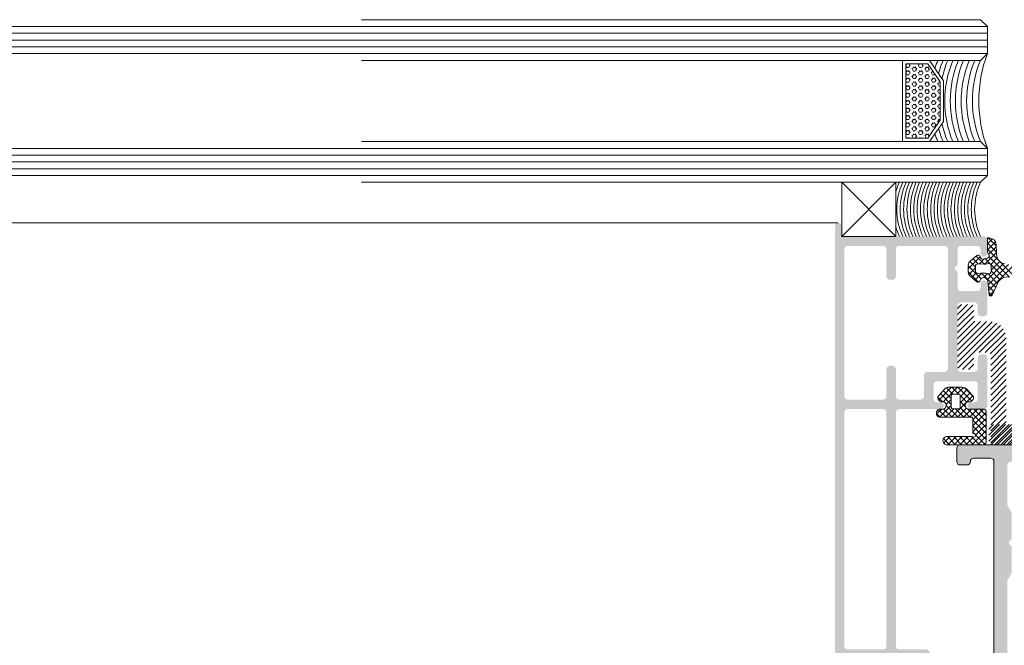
# Model space of a CAD drawing. Header units: millimetres. Extents: x -226731 to 126254, y -16359 to 60195.
# Tile 189 of 256: x -153022 to -152877, y 20887 to 20979. Entities that reach past the tile are written whole.
import ezdxf

# ---------------------------------------------------------------- set-up
doc = ezdxf.new("R2010")
doc.units = ezdxf.units.MM
doc.header["$LTSCALE"] = 0.1
doc.header["$MEASUREMENT"] = 0
for name, color, linetype, lineweight in [('01. Aluminium (Main Structure)', 6, 'Continuous', 5), ('3_Hatch', 8, 'Continuous', 0), ('4. Glass', 140, 'Continuous', 15)]:
    doc.layers.add(name, color=color, linetype=linetype, lineweight=lineweight)

# ---------------------------------------------------------------- blocks, each defined once
blk = doc.blocks.new('*U426')
at = {"layer": '3_Hatch'}
h = blk.add_hatch(color=8, dxfattribs=at)
h.dxf.hatch_style = 1
h.paths.add_polyline_path([(-4.22, 77.48), (-3.91, 77.79), (-3.91, 81.75), (-4.5, 82.78), (-4.5, 116.97), (-4.46, 117.16), (-4.35, 117.32), (-4.21, 117.43), (-4, 117.47), (4, 117.47), (4.19, 117.43), (4.35, 117.32), (4.46, 117.16), (4.52, 116.97), (4.52, 82.78), (3.89, 81.75), (3.89, 77.79), (4.21, 77.48), (4.3, 77.33), (4.3, 77.18), (4.21, 77.04), (3.89, 76.74), (3.89, 72.78), (4.52, 71.75), (4.52, 65.75), (4.46, 65.57), (4.35, 65.41), (4.19, 65.3), (4, 65.26), (-4, 65.26), (-4.21, 65.3), (-4.35, 65.41), (-4.46, 65.57), (-4.5, 65.75), (-4.5, 71.75), (-3.91, 72.78), (-3.91, 76.74), (-4.22, 77.04), (-4.28, 77.18), (-4.28, 77.33)], flags=16)
h.paths.add_polyline_path([(10.04, 65.44), (9.98, 65.26), (9.97, 65.08), (9.86, 64.91), (9.69, 64.8), (9.51, 64.77), (7, 64.77), (6.82, 64.8), (6.64, 64.91), (6.53, 65.08), (6.51, 65.26), (6.51, 116.97), (6.53, 117.16), (6.64, 117.32), (6.82, 117.43), (7, 117.47), (11.89, 117.47), (12.18, 117.78), (12.33, 117.87), (12.47, 117.87), (12.6, 117.78), (12.93, 117.47), (27.5, 117.47), (27.69, 117.43), (27.87, 117.32), (27.96, 117.16), (28, 116.97), (28, 112.48), (27.96, 112.27), (27.87, 112.11), (27.69, 112), (27.5, 111.96), (18.82, 111.96), (18.62, 111.93), (18.45, 111.82), (18.34, 111.65), (18.3, 111.45), (18.3, 105.98), (18.34, 105.78), (18.45, 105.6), (18.62, 105.51), (18.82, 105.47), (21.8, 105.47), (22, 105.51), (22.16, 105.6), (22.27, 105.78), (22.29, 105.98), (22.29, 106.46), (22.27, 106.66), (22.16, 106.81), (22, 106.92), (21.8, 106.97), (20.81, 106.97), (20.61, 107.01), (20.46, 107.12), (20.35, 107.26), (20.3, 107.47), (20.3, 109.46), (20.35, 109.66), (20.46, 109.81), (20.61, 109.92), (20.81, 109.97), (23.64, 109.97), (23.94, 110.28), (24.08, 110.35), (24.23, 110.35), (24.36, 110.28), (24.69, 109.97), (27.5, 109.97), (27.69, 109.92), (27.87, 109.81), (27.96, 109.66), (28, 109.46), (28, 107.47), (27.96, 107.26), (27.87, 107.12), (27.69, 107.01), (27.5, 106.97), (26.52, 106.97), (26.31, 106.92), (26.17, 106.81), (26.06, 106.66), (26, 106.46), (26, 105.98), (26.06, 105.78), (26.17, 105.6), (26.31, 105.51), (26.52, 105.47), (29.51, 105.47), (29.7, 105.51), (29.86, 105.6), (29.97, 105.78), (29.99, 105.98), (29.97, 200.47), (29.86, 200.65), (29.78, 200.7), (29.7, 200.76), (29.61, 200.77), (29.51, 200.78), (-29.51, 200.78), (-29.71, 200.76), (-29.86, 200.65), (-29.97, 200.47), (-30.01, 200.3), (-30.01, 105.98), (-29.97, 105.78), (-29.86, 105.6), (-29.71, 105.51), (-29.51, 105.47), (-26.5, 105.47), (-26.31, 105.51), (-26.15, 105.6), (-26.04, 105.78), (-26, 105.98), (-26, 106.46), (-26.04, 106.66), (-26.15, 106.81), (-26.31, 106.92), (-26.5, 106.97), (-27.52, 106.97), (-27.69, 107.01), (-27.87, 107.12), (-27.98, 107.26), (-28.01, 107.47), (-28.01, 109.46), (-27.98, 109.66), (-27.87, 109.81), (-27.69, 109.92), (-27.52, 109.97), (-24.69, 109.97), (-24.37, 110.28), (-24.25, 110.35), (-24.06, 110.35), (-23.94, 110.28), (-23.63, 109.97), (-20.81, 109.97), (-20.61, 109.92), (-20.44, 109.81), (-20.33, 109.66), (-20.3, 109.46), (-20.3, 107.47), (-20.33, 107.26), (-20.44, 107.12), (-20.61, 107.01), (-20.81, 106.97), (-21.82, 106.97), (-22.02, 106.92), (-22.16, 106.81), (-22.27, 106.66), (-22.31, 106.46), (-22.31, 105.98), (-22.27, 105.78), (-22.16, 105.6), (-22.02, 105.51), (-21.82, 105.47), (-18.8, 105.47), (-18.61, 105.51), (-18.45, 105.6), (-18.34, 105.78), (-18.3, 105.98), (-18.3, 111.45), (-18.34, 111.65), (-18.45, 111.82), (-18.61, 111.93), (-18.8, 111.96), (-27.52, 111.96), (-27.69, 112), (-27.87, 112.11), (-27.98, 112.27), (-28.01, 112.48), (-28.01, 116.97), (-27.98, 117.16), (-27.87, 117.32), (-27.69, 117.43), (-27.52, 117.47), (-12.93, 117.47), (-12.62, 117.78), (-12.49, 117.87), (-12.34, 117.87), (-12.18, 117.78), (-11.87, 117.47), (-7, 117.47), (-6.8, 117.43), (-6.66, 117.32), (-6.55, 117.16), (-6.51, 116.97), (-6.51, 65.26), (-6.55, 65.08), (-6.66, 64.91), (-6.8, 64.8), (-7, 64.77), (-9.51, 64.77), (-9.71, 64.8), (-9.86, 64.91), (-9.97, 65.08), (-10, 65.26), (-10.04, 65.44), (-10.15, 65.63), (-10.31, 65.74), (-10.5, 65.75), (-11.5, 65.75), (-11.7, 65.74), (-11.85, 65.63), (-11.96, 65.44), (-12.01, 65.26), (-12.01, 63.25), (-11.96, 63.07), (-11.85, 62.9), (-11.7, 62.79), (-11.5, 62.77), (-0.53, 62.77), (-0.2, 63.07), (-0.07, 63.14), (0.07, 63.14), (0.22, 63.07), (0.51, 62.77), (11.5, 62.77), (11.69, 62.79), (11.85, 62.9), (11.96, 63.07), (12.01, 63.25), (12.01, 65.26), (11.96, 65.44), (11.85, 65.63), (11.69, 65.74), (11.5, 65.75), (10.5, 65.75), (10.3, 65.74), (10.15, 65.63)])
h.paths.add_polyline_path([(28, 197.28), (27.96, 197.47), (27.87, 197.65), (27.69, 197.76), (27.5, 197.8), (-27.52, 197.8), (-27.69, 197.76), (-27.87, 197.65), (-27.98, 197.47), (-28.01, 197.28), (-28.01, 119.97), (-27.98, 119.77), (-27.87, 119.63), (-27.69, 119.52), (-27.52, 119.46), (27.5, 119.46), (27.69, 119.52), (27.87, 119.63), (27.96, 119.77), (28, 119.97)], flags=16)
h = blk.add_hatch(color=8, dxfattribs=at)
h.dxf.hatch_style = 1
h.paths.add_polyline_path([(28.61, 92.53), (28.61, 57.99), (28.57, 57.83), (28.46, 57.65), (28.28, 57.54), (28.1, 57.52), (22.9, 57.52), (22.7, 57.54), (22.54, 57.65), (22.44, 57.83), (22.41, 57.99), (22.41, 92.53), (22.44, 92.71), (22.54, 92.87), (22.7, 92.98), (22.9, 93.02), (28.1, 93.02), (28.28, 92.98), (28.46, 92.87), (28.57, 92.71)], flags=16)
h.paths.add_polyline_path([(22.41, 37.89), (22.35, 38.09), (22.24, 38.26), (22.1, 38.37), (21.9, 38.4), (21.49, 38.4), (21.31, 38.37), (21.15, 38.26), (21.04, 38.09), (21, 37.89), (21, 33.9), (20.95, 33.7), (20.84, 33.54), (20.69, 33.43), (20.49, 33.41), (13.79, 33.41), (13.61, 33.43), (13.45, 33.54), (13.34, 33.7), (13.3, 33.9), (13.3, 51.5), (13.34, 51.7), (13.45, 51.85), (13.61, 51.96), (13.79, 52.01), (16.35, 52.01), (16.54, 52.05), (16.7, 52.16), (16.81, 52.32), (16.85, 52.5), (16.85, 55.6), (16.87, 55.8), (16.98, 55.96), (17.16, 56.07), (17.36, 56.11), (20.49, 56.11), (20.69, 56.07), (20.84, 55.96), (20.95, 55.8), (21, 55.6), (21, 51.61), (21.04, 51.41), (21.15, 51.26), (21.31, 51.15), (21.49, 51.12), (21.9, 51.12), (22.1, 51.15), (22.24, 51.26), (22.35, 51.41), (22.41, 51.61), (22.41, 55.6), (22.44, 55.8), (22.54, 55.96), (22.7, 56.07), (22.9, 56.11), (28.1, 56.11), (28.28, 56.07), (28.46, 55.96), (28.57, 55.8), (28.61, 55.6), (28.61, 33.9), (28.57, 33.7), (28.46, 33.54), (28.28, 33.43), (28.1, 33.41), (22.9, 33.41), (22.7, 33.43), (22.54, 33.54), (22.44, 33.7), (22.41, 33.9)], flags=16)
h.paths.add_polyline_path([(12.2, 36.54), (11.89, 36.23), (11.89, 33.9), (11.85, 33.7), (11.74, 33.54), (11.58, 33.43), (11.38, 33.41), (9, 33.41), (8.8, 33.43), (8.65, 33.54), (8.54, 33.7), (8.49, 33.9), (8.49, 34.51), (8.45, 34.69), (8.34, 34.85), (8.18, 34.96), (8, 35), (7.79, 34.96), (7.63, 34.85), (7.52, 34.69), (7.48, 34.51), (7.48, 32.49), (7.52, 32.31), (7.63, 32.15), (7.79, 32.04), (8, 32), (28.5, 32), (28.7, 31.95), (28.85, 31.84), (28.96, 31.69), (29.01, 31.49), (29.01, 30.48), (29.05, 30.3), (29.14, 30.13), (29.3, 30.02), (29.51, 30.01), (29.69, 30.02), (29.85, 30.13), (29.96, 30.3), (30, 30.48), (30, 93.92), (29.96, 94.12), (29.85, 94.28), (29.69, 94.39), (29.51, 94.41), (16.5, 94.41), (16.3, 94.39), (16.15, 94.28), (16.04, 94.12), (15.99, 93.92), (15.99, 93.52), (16.04, 93.35), (16.15, 93.17), (16.3, 93.06), (16.5, 93.02), (20.49, 93.02), (20.69, 92.98), (20.84, 92.87), (20.95, 92.71), (21, 92.53), (21, 57.99), (20.95, 57.83), (20.84, 57.65), (20.69, 57.54), (20.49, 57.52), (14.42, 57.52), (14.25, 57.48), (14.16, 57.43), (14.07, 57.37), (14.01, 57.3), (13.96, 57.22), (13.94, 57.13), (13.92, 57.06), (13.92, 56.97), (13.94, 56.88), (13.96, 56.79), (14.01, 56.71), (14.07, 56.64), (14.16, 56.58), (14.25, 56.55), (14.36, 56.51), (14.95, 56.51), (15.15, 56.46), (15.29, 56.35), (15.4, 56.2), (15.44, 56), (15.44, 53.91), (15.4, 53.71), (15.29, 53.55), (15.15, 53.44), (14.95, 53.4), (9.38, 53.4), (9.2, 53.44), (9.04, 53.55), (8.93, 53.71), (8.89, 53.91), (8.89, 56), (8.93, 56.2), (9.04, 56.35), (9.2, 56.46), (9.38, 56.51), (9.92, 56.51), (10.12, 56.55), (10.26, 56.66), (10.37, 56.8), (10.43, 57.01), (10.37, 57.21), (10.26, 57.35), (10.12, 57.46), (9.92, 57.52), (8, 57.52), (7.79, 57.46), (7.63, 57.35), (7.52, 57.21), (7.48, 57.01), (7.48, 49.91), (7.52, 49.71), (7.63, 49.54), (7.79, 49.43), (8, 49.4), (8.38, 49.4), (8.58, 49.43), (8.76, 49.54), (8.84, 49.71), (8.89, 49.91), (8.89, 51.5), (8.93, 51.7), (9.04, 51.85), (9.2, 51.96), (9.38, 52.01), (11.38, 52.01), (11.58, 51.96), (11.74, 51.85), (11.85, 51.7), (11.89, 51.5), (11.89, 42.24), (11.85, 42.06), (11.74, 41.9), (11.58, 41.79), (11.38, 41.73), (9.38, 41.73), (9.2, 41.79), (9.04, 41.9), (8.93, 42.06), (8.89, 42.24), (8.89, 43.3), (8.84, 43.49), (8.76, 43.65), (8.58, 43.76), (8.38, 43.8), (8, 43.8), (7.79, 43.76), (7.63, 43.65), (7.52, 43.49), (7.48, 43.3), (7.48, 38.99), (7.5, 38.86), (7.54, 38.77), (7.59, 38.69), (7.65, 38.64), (7.7, 38.59), (7.78, 38.55), (7.85, 38.51), (7.92, 38.49), (8, 38.49), (8.09, 38.49), (8.16, 38.53), (8.23, 38.57), (8.31, 38.6), (8.36, 38.68), (8.42, 38.75), (8.49, 38.99), (8.49, 39.59), (8.54, 39.79), (8.65, 39.96), (8.8, 40.07), (9, 40.09), (11.38, 40.09), (11.58, 40.07), (11.74, 39.96), (11.85, 39.79), (11.89, 39.59), (11.89, 37.27), (12.2, 36.96), (12.29, 36.83), (12.29, 36.66)])
h = blk.add_hatch(dxfattribs=at)
h.set_pattern_fill('ANSI31', color=8, scale=5)
h.set_pattern_definition([(45, (-26191.7542, -15010.3187), (-0.441941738, 0.441941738), [])])
h.paths.add_polyline_path([(-9.5, 44.17), (-9.48, 44.32), (-9.39, 44.47), (-9.26, 44.54), (-9.11, 44.58), (-7.19, 44.58), (-7.06, 44.58), (-6.81, 44.59), (-6.57, 44.65), (-6.33, 44.72), (-6.11, 44.81), (-5.89, 44.92), (-5.69, 45.07), (-5.51, 45.22), (-5.34, 45.38), (-5.2, 45.58), (-5.05, 45.76), (-4.94, 45.98), (-4.85, 46.2), (-4.78, 46.44), (-4.72, 46.68), (-4.7, 46.94), (-4.69, 47.06), (-4.69, 59.37), (-4.67, 59.54), (-4.58, 59.66), (-4.45, 59.76), (-4.3, 59.77), (6.87, 59.77), (7.02, 59.81), (7.15, 59.9), (7.22, 60.03), (7.26, 60.19), (7.26, 62.39), (7.22, 62.53), (7.15, 62.66), (7.02, 62.75), (6.87, 62.77), (-6.61, 62.77), (-6.75, 62.75), (-6.88, 62.66), (-6.97, 62.53), (-6.99, 62.39), (-6.99, 49.57), (-7.03, 49.42), (-7.1, 49.28), (-7.25, 49.2), (-7.39, 49.17), (-9.11, 49.17), (-9.26, 49.2), (-9.39, 49.28), (-9.48, 49.42), (-9.5, 49.57), (-9.5, 51.29), (-9.51, 51.43), (-9.6, 51.56), (-9.73, 51.65), (-9.9, 51.67), (-11.49, 51.67), (-11.65, 51.65), (-11.78, 51.56), (-11.87, 51.43), (-11.89, 51.29), (-11.89, 42.45), (-11.87, 42.31), (-11.78, 42.2), (-11.65, 42.11), (-11.49, 42.07), (-9.9, 42.07), (-9.73, 42.11), (-9.6, 42.2), (-9.51, 42.31), (-9.5, 42.45)])
h = blk.add_hatch(dxfattribs=at)
h.set_pattern_fill('ANSI31', color=8, scale=5)
h.set_pattern_definition([(45, (-26191.7542, -14950.54475), (-0.441941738, 0.441941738), [])])
h.paths.add_polyline_path([(9.48, 44.32), (9.5, 44.17), (9.5, 42.45), (9.51, 42.31), (9.6, 42.2), (9.73, 42.11), (9.9, 42.07), (11.49, 42.07), (11.65, 42.11), (11.78, 42.2), (11.87, 42.31), (11.89, 42.45), (11.89, 51.29), (11.87, 51.43), (11.78, 51.56), (11.65, 51.65), (11.49, 51.67), (9.9, 51.67), (9.73, 51.65), (9.6, 51.56), (9.51, 51.43), (9.5, 51.29), (9.5, 49.57), (9.48, 49.42), (9.39, 49.28), (9.26, 49.2), (9.11, 49.17), (7.39, 49.17), (7.25, 49.2), (7.1, 49.28), (7.03, 49.42), (6.99, 49.57), (6.99, 62.39), (6.97, 62.53), (6.88, 62.66), (6.75, 62.75), (6.61, 62.77), (-6.87, 62.77), (-7.02, 62.75), (-7.15, 62.66), (-7.22, 62.53), (-7.26, 62.39), (-7.26, 60.19), (-7.22, 60.03), (-7.15, 59.9), (-7.02, 59.81), (-6.87, 59.77), (4.3, 59.77), (4.45, 59.76), (4.58, 59.66), (4.67, 59.54), (4.69, 59.37), (4.69, 47.06), (4.7, 46.94), (4.72, 46.68), (4.78, 46.44), (4.85, 46.2), (4.94, 45.98), (5.05, 45.76), (5.2, 45.58), (5.34, 45.38), (5.51, 45.22), (5.69, 45.07), (5.89, 44.92), (6.11, 44.81), (6.33, 44.72), (6.57, 44.65), (6.81, 44.59), (7.06, 44.58), (7.19, 44.58), (9.11, 44.58), (9.26, 44.54), (9.39, 44.47)])
at = {"layer": '01. Aluminium (Main Structure)', "color": 8, "linetype": 'ByBlock'}
for p, q in [((6.51, 65.26), (6.51, 116.97)), ((10.04, 65.44), (10.15, 65.63)), ((10.15, 65.63), (10.3, 65.74)), ((10.3, 65.74), (10.5, 65.75)), ((10.5, 65.75), (11.5, 65.75)), ((11.5, 65.75), (11.69, 65.74)), ((11.69, 65.74), (11.85, 65.63)), ((11.85, 65.63), (11.96, 65.44)), ((6.53, 65.08), (6.51, 65.26)), ((6.64, 64.91), (6.53, 65.08)), ((6.82, 64.8), (6.64, 64.91)), ((7, 64.77), (6.82, 64.8)), ((9.51, 64.77), (7, 64.77)), ((9.69, 64.8), (9.51, 64.77)), ((9.86, 64.91), (9.69, 64.8)), ((9.97, 65.08), (9.86, 64.91)), ((9.98, 65.26), (9.97, 65.08)), ((9.98, 65.26), (10.04, 65.44)), ((11.96, 65.44), (12.01, 65.26)), ((12.01, 65.26), (12.01, 63.25)), ((0.51, 62.77), (11.5, 62.77)), ((11.69, 62.79), (11.5, 62.77)), ((11.85, 62.9), (11.69, 62.79)), ((11.96, 63.07), (11.85, 62.9)), ((12.01, 63.25), (11.96, 63.07))]:
    blk.add_line(p, q, dxfattribs=at)
at = {"layer": '3_Hatch', "color": 8, "linetype": 'Continuous'}
for p, q in [((7.64, 61.53), (8.88, 62.77)), ((7.64, 60.65), (9.76, 62.77)), ((7.67, 62.45), (7.96, 62.74)), ((9.24, 61.3), (7.85, 62.68)), ((9.85, 61.57), (8.65, 62.77)), ((10.73, 61.57), (9.53, 62.77)), ((9.55, 61.68), (10.64, 62.77)), ((10.33, 61.57), (11.53, 62.77)), ((11.61, 61.57), (10.41, 62.77)), ((11.21, 61.57), (12.41, 62.77)), ((12.5, 61.57), (11.3, 62.77)), ((12.1, 61.57), (13.3, 62.77)), ((13.38, 61.57), (12.18, 62.77)), ((13.97, 61.87), (13.07, 62.77)), ((9.64, 60.01), (7.64, 62.01)), ((7.64, 59.77), (9.23, 61.35)), ((9.64, 59.13), (7.64, 61.13)), ((9.64, 60.9), (9.41, 61.12)), ((12.98, 61.57), (13.94, 62.53)), ((7.64, 58.88), (9.64, 60.88)), ((10.37, 57.52), (7.64, 60.25)), ((7.64, 58), (9.64, 60)), ((9.48, 57.52), (7.64, 59.36)), ((8.6, 57.52), (7.64, 58.48)), ((8.04, 57.52), (9.64, 59.12)), ((8.92, 57.52), (10.12, 58.72)), ((9.61, 55.55), (12.78, 58.72)), ((9.81, 57.52), (11.01, 58.72)), ((11.51, 57.26), (10.05, 58.72)), ((10.56, 57.39), (11.89, 58.72)), ((12.17, 57.48), (10.94, 58.72)), ((13.55, 56.98), (11.82, 58.72)), ((12.42, 57.48), (13.66, 58.72)), ((13.92, 57.5), (12.7, 58.72)), ((12.81, 56.99), (14.54, 58.72)), ((14.73, 57.58), (13.59, 58.72)), ((14.23, 57.52), (14.99, 58.28)), ((15.01, 58.17), (14.47, 58.72)), ((11.51, 56.37), (10.72, 57.16)), ((12.81, 56.1), (13.56, 56.85)), ((14.42, 55.23), (12.81, 56.84)), ((10.91, 54.32), (9.55, 55.68)), ((11.83, 54.29), (9.8, 56.32)), ((10.04, 55.09), (11.51, 56.57)), ((10.47, 54.64), (11.51, 55.69)), ((11.51, 55.49), (10.52, 56.48)), ((11.88, 54.29), (14.01, 56.42)), ((12.77, 54.29), (14.66, 56.18)), ((13.99, 54.78), (12.81, 55.96)), ((14.79, 55.75), (14.12, 56.42)), ((11.01, 54.3), (12, 55.29)), ((12.71, 54.29), (11.71, 55.29)), ((13.53, 54.36), (12.6, 55.29)), ((6.5, 40.06), (7.18, 40.75)), ((3.62, 36.31), (7.3, 39.98)), ((8.36, 37.43), (6.25, 39.54)), ((7.36, 39.31), (6.53, 40.14)), ((7.27, 40.29), (6.83, 40.73)), ((7.48, 33.88), (3.21, 38.15)), ((7.22, 35.03), (4.22, 38.03)), ((4.37, 36.17), (7.37, 39.17)), ((6.98, 36.16), (5.06, 38.08)), ((5.1, 36.02), (7.5, 38.41)), ((6.94, 37.08), (5.61, 38.41)), ((7.4, 37.5), (5.96, 38.94)), ((7.46, 37.49), (8.07, 38.1)), ((8.28, 37.42), (9.32, 38.47)), ((10.3, 36.37), (8.44, 38.23)), ((8.59, 38.62), (8.7, 38.73)), ((10.3, 37.25), (8.79, 38.76)), ((9.13, 37.4), (9.8, 38.06)), ((5.66, 35.69), (6.94, 36.97)), ((8.54, 35.03), (10.3, 36.8)), ((9.25, 36.63), (10.23, 37.61)), ((10.08, 35.71), (9.25, 36.54)), ((6.02, 35.16), (6.99, 36.14)), ((6.14, 34.4), (7.86, 36.13)), ((7.84, 35.29), (7.09, 36.05)), ((9.12, 34.9), (7.89, 36.13)), ((7.93, 35.31), (8.71, 36.09)), ((9.6, 35.3), (8.82, 36.08)), ((7.48, 33), (6.14, 34.34)), ((6.17, 33.55), (7.29, 34.67)), ((6.29, 32.79), (7.48, 33.98)), ((7.36, 32.24), (6.18, 33.42)), ((6.73, 32.35), (7.48, 33.09)), ((16.56, 17.49, 0.02), (16.27, 17.49, 0.02)), ((17.22, 17.4, 0.02), (17.15, 17.51, 0.02)), ((17.51, 17.49, 0.02), (17.2, 17.49, 0.02)), ((17.45, 17.42, 0.02), (17.5, 17.51, 0.02)), ((18.47, 17.49, 0.02), (18.15, 17.49, 0.02)), ((19.12, 17.4, 0.02), (19.06, 17.51, 0.02)), ((19.42, 17.49, 0.02), (19.1, 17.49, 0.02)), ((19.35, 17.42, 0.02), (19.4, 17.51, 0.02)), ((15.61, 16.39, 0.02), (15.52, 16.39, 0.02)), ((15.54, 16.32, 0.02), (15.7, 16.6, 0.02)), ((15.79, 16.57, 0.02), (15.72, 16.68, 0.02)), ((16.02, 16.05, 0.02), (16.18, 16.32, 0.02)), ((16.27, 16.85, 0.02), (16.11, 17.12, 0.02)), ((16.27, 15.75, 0.02), (16.11, 16.02, 0.02)), ((16.56, 16.94, 0.02), (16.24, 16.94, 0.02)), ((16.56, 16.39, 0.02), (16.24, 16.39, 0.02)), ((16.49, 16.87, 0.02), (16.65, 17.15, 0.02)), ((16.49, 15.77, 0.02), (16.65, 16.05, 0.02)), ((16.74, 17.12, 0.02), (16.58, 17.4, 0.02)), ((16.74, 16.02, 0.02), (16.58, 16.3, 0.02)), ((16.97, 16.6, 0.02), (17.13, 16.87, 0.02)), ((17.22, 16.3, 0.02), (17.06, 16.57, 0.02)), ((17.51, 16.94, 0.02), (17.2, 16.94, 0.02)), ((17.51, 16.39, 0.02), (17.2, 16.39, 0.02)), ((17.45, 16.32, 0.02), (17.6, 16.6, 0.02)), ((17.69, 16.57, 0.02), (17.54, 16.85, 0.02)), ((17.92, 17.15, 0.02), (18.08, 17.42, 0.02)), ((17.92, 16.05, 0.02), (18.08, 16.32, 0.02)), ((18.17, 16.85, 0.02), (18.01, 17.12, 0.02)), ((18.17, 15.75, 0.02), (18.01, 16.02, 0.02)), ((18.47, 16.94, 0.02), (18.15, 16.94, 0.02)), ((18.47, 16.39, 0.02), (18.15, 16.39, 0.02)), ((18.4, 16.87, 0.02), (18.56, 17.15, 0.02)), ((18.4, 15.77, 0.02), (18.56, 16.05, 0.02)), ((18.65, 17.12, 0.02), (18.49, 17.4, 0.02)), ((18.65, 16.02, 0.02), (18.49, 16.3, 0.02)), ((18.87, 16.6, 0.02), (19.03, 16.87, 0.02)), ((19.12, 16.3, 0.02), (18.96, 16.57, 0.02)), ((19.42, 16.94, 0.02), (19.1, 16.94, 0.02)), ((19.42, 16.39, 0.02), (19.1, 16.39, 0.02)), ((19.35, 16.32, 0.02), (19.51, 16.6, 0.02)), ((19.53, 16.7, 0.02), (19.44, 16.85, 0.02)), ((14.66, 14.74, 0.02), (14.47, 14.74, 0.02)), ((14.59, 14.67, 0.02), (14.75, 14.95, 0.02)), ((14.84, 14.92, 0.02), (14.69, 15.17, 0.02)), ((15.06, 15.5, 0.02), (15.22, 15.77, 0.02)), ((15.06, 14.4, 0.02), (15.22, 14.67, 0.02)), ((15.31, 15.2, 0.02), (15.15, 15.47, 0.02)), ((15.61, 15.84, 0.02), (15.29, 15.84, 0.02)), ((15.61, 15.29, 0.02), (15.29, 15.29, 0.02)), ((15.61, 14.74, 0.02), (15.29, 14.74, 0.02)), ((15.54, 15.22, 0.02), (15.7, 15.5, 0.02)), ((15.79, 15.47, 0.02), (15.63, 15.75, 0.02)), ((15.79, 14.37, 0.02), (15.63, 14.65, 0.02)), ((16.02, 14.95, 0.02), (16.18, 15.22, 0.02)), ((16.27, 14.65, 0.02), (16.11, 14.92, 0.02)), ((16.56, 15.84, 0.02), (16.24, 15.84, 0.02)), ((16.56, 15.29, 0.02), (16.24, 15.29, 0.02)), ((16.56, 14.74, 0.02), (16.24, 14.74, 0.02)), ((16.49, 14.67, 0.02), (16.65, 14.95, 0.02)), ((16.74, 14.92, 0.02), (16.58, 15.2, 0.02)), ((16.97, 15.5, 0.02), (17.13, 15.77, 0.02)), ((16.97, 14.4, 0.02), (17.13, 14.67, 0.02)), ((17.22, 15.2, 0.02), (17.06, 15.47, 0.02)), ((17.51, 15.84, 0.02), (17.2, 15.84, 0.02)), ((17.51, 15.29, 0.02), (17.2, 15.29, 0.02)), ((17.51, 14.74, 0.02), (17.2, 14.74, 0.02)), ((17.45, 15.22, 0.02), (17.6, 15.5, 0.02)), ((17.69, 15.47, 0.02), (17.54, 15.75, 0.02)), ((17.69, 14.37, 0.02), (17.54, 14.65, 0.02)), ((17.92, 14.95, 0.02), (18.08, 15.22, 0.02)), ((18.17, 14.65, 0.02), (18.01, 14.92, 0.02)), ((18.47, 15.84, 0.02), (18.15, 15.84, 0.02)), ((18.47, 15.29, 0.02), (18.15, 15.29, 0.02)), ((18.47, 14.74, 0.02), (18.15, 14.74, 0.02)), ((18.4, 14.67, 0.02), (18.56, 14.95, 0.02)), ((18.65, 14.92, 0.02), (18.49, 15.2, 0.02)), ((18.87, 15.5, 0.02), (19.03, 15.77, 0.02)), ((18.87, 14.4, 0.02), (19.03, 14.67, 0.02)), ((19.12, 15.2, 0.02), (18.96, 15.47, 0.02)), ((19.42, 15.84, 0.02), (19.1, 15.84, 0.02)), ((19.42, 15.29, 0.02), (19.1, 15.29, 0.02)), ((19.42, 14.74, 0.02), (19.1, 14.74, 0.02)), ((19.35, 15.22, 0.02), (19.51, 15.5, 0.02)), ((19.53, 15.6, 0.02), (19.44, 15.75, 0.02)), ((19.53, 14.5, 0.02), (19.44, 14.65, 0.02)), ((14.66, 14.19, 0.02), (14.47, 14.19, 0.02)), ((14.66, 13.64, 0.02), (14.47, 13.64, 0.02)), ((14.59, 13.57, 0.02), (14.75, 13.85, 0.02)), ((14.84, 13.82, 0.02), (14.68, 14.1, 0.02)), ((15.06, 13.3, 0.02), (15.22, 13.57, 0.02)), ((15.31, 14.1, 0.02), (15.15, 14.37, 0.02)), ((15.31, 13, 0.02), (15.15, 13.27, 0.02)), ((15.61, 14.19, 0.02), (15.29, 14.19, 0.02)), ((15.61, 13.64, 0.02), (15.29, 13.64, 0.02)), ((15.54, 14.12, 0.02), (15.7, 14.4, 0.02)), ((15.54, 13.02, 0.02), (15.7, 13.3, 0.02)), ((15.79, 13.27, 0.02), (15.63, 13.55, 0.02)), ((16.02, 13.85, 0.02), (16.18, 14.12, 0.02)), ((16.27, 13.55, 0.02), (16.11, 13.82, 0.02)), ((16.56, 14.19, 0.02), (16.24, 14.19, 0.02)), ((16.56, 13.64, 0.02), (16.24, 13.64, 0.02)), ((16.49, 13.57, 0.02), (16.65, 13.85, 0.02)), ((16.74, 13.82, 0.02), (16.58, 14.1, 0.02)), ((16.97, 13.3, 0.02), (17.13, 13.57, 0.02)), ((17.22, 14.1, 0.02), (17.06, 14.37, 0.02)), ((17.22, 13, 0.02), (17.06, 13.27, 0.02)), ((17.51, 14.19, 0.02), (17.2, 14.19, 0.02)), ((17.51, 13.64, 0.02), (17.2, 13.64, 0.02)), ((17.45, 14.12, 0.02), (17.6, 14.4, 0.02)), ((17.45, 13.02, 0.02), (17.6, 13.3, 0.02)), ((17.69, 13.27, 0.02), (17.54, 13.55, 0.02)), ((17.92, 13.85, 0.02), (18.08, 14.12, 0.02)), ((18.17, 13.55, 0.02), (18.01, 13.82, 0.02)), ((18.47, 14.19, 0.02), (18.15, 14.19, 0.02)), ((18.47, 13.64, 0.02), (18.15, 13.64, 0.02)), ((18.4, 13.57, 0.02), (18.56, 13.85, 0.02)), ((18.65, 13.82, 0.02), (18.49, 14.1, 0.02)), ((18.87, 13.3, 0.02), (19.03, 13.57, 0.02)), ((19.12, 14.1, 0.02), (18.96, 14.37, 0.02)), ((19.12, 13, 0.02), (18.96, 13.27, 0.02)), ((19.42, 14.19, 0.02), (19.1, 14.19, 0.02)), ((19.42, 13.64, 0.02), (19.1, 13.64, 0.02)), ((19.35, 14.12, 0.02), (19.51, 14.4, 0.02)), ((19.35, 13.02, 0.02), (19.51, 13.3, 0.02)), ((19.53, 13.4, 0.02), (19.44, 13.55, 0.02)), ((14.66, 13.09, 0.02), (14.47, 13.09, 0.02)), ((14.66, 12.54, 0.02), (14.47, 12.54, 0.02)), ((14.66, 11.99, 0.02), (14.47, 11.99, 0.02)), ((14.59, 12.47, 0.02), (14.75, 12.75, 0.02)), ((14.59, 11.37, 0.02), (14.75, 11.65, 0.02)), ((14.84, 12.72, 0.02), (14.68, 13, 0.02)), ((14.84, 11.62, 0.02), (14.68, 11.9, 0.02)), ((15.06, 12.2, 0.02), (15.22, 12.47, 0.02)), ((15.31, 11.9, 0.02), (15.15, 12.17, 0.02)), ((15.61, 13.09, 0.02), (15.29, 13.09, 0.02)), ((15.61, 12.54, 0.02), (15.29, 12.54, 0.02)), ((15.61, 11.99, 0.02), (15.29, 11.99, 0.02)), ((15.54, 11.92, 0.02), (15.7, 12.2, 0.02)), ((15.79, 12.17, 0.02), (15.63, 12.45, 0.02)), ((16.02, 12.75, 0.02), (16.18, 13.02, 0.02)), ((16.02, 11.65, 0.02), (16.18, 11.92, 0.02)), ((16.27, 12.45, 0.02), (16.11, 12.72, 0.02)), ((16.56, 13.09, 0.02), (16.24, 13.09, 0.02)), ((16.56, 12.54, 0.02), (16.24, 12.54, 0.02)), ((16.56, 11.99, 0.02), (16.24, 11.99, 0.02)), ((16.49, 12.47, 0.02), (16.65, 12.75, 0.02)), ((16.49, 11.37, 0.02), (16.65, 11.65, 0.02)), ((16.74, 12.72, 0.02), (16.58, 13, 0.02)), ((16.74, 11.62, 0.02), (16.58, 11.9, 0.02)), ((16.97, 12.2, 0.02), (17.13, 12.47, 0.02)), ((17.22, 11.9, 0.02), (17.06, 12.17, 0.02)), ((17.51, 13.09, 0.02), (17.2, 13.09, 0.02)), ((17.51, 12.54, 0.02), (17.2, 12.54, 0.02)), ((17.51, 11.99, 0.02), (17.2, 11.99, 0.02)), ((17.45, 11.92, 0.02), (17.6, 12.2, 0.02)), ((17.69, 12.17, 0.02), (17.54, 12.45, 0.02)), ((17.92, 12.75, 0.02), (18.08, 13.02, 0.02)), ((17.92, 11.65, 0.02), (18.08, 11.92, 0.02)), ((18.17, 12.45, 0.02), (18.01, 12.72, 0.02)), ((18.47, 13.09, 0.02), (18.15, 13.09, 0.02)), ((18.47, 12.54, 0.02), (18.15, 12.54, 0.02)), ((18.47, 11.99, 0.02), (18.15, 11.99, 0.02)), ((18.4, 12.47, 0.02), (18.56, 12.75, 0.02)), ((18.4, 11.37, 0.02), (18.56, 11.65, 0.02)), ((18.65, 12.72, 0.02), (18.49, 13, 0.02)), ((18.65, 11.62, 0.02), (18.49, 11.9, 0.02)), ((18.87, 12.2, 0.02), (19.03, 12.47, 0.02)), ((19.12, 11.9, 0.02), (18.96, 12.17, 0.02)), ((19.42, 13.09, 0.02), (19.1, 13.09, 0.02)), ((19.42, 12.54, 0.02), (19.1, 12.54, 0.02)), ((19.42, 11.99, 0.02), (19.1, 11.99, 0.02)), ((19.35, 11.92, 0.02), (19.51, 12.2, 0.02)), ((19.53, 12.3, 0.02), (19.44, 12.45, 0.02)), ((14.66, 11.44, 0.02), (14.47, 11.44, 0.02)), ((14.66, 10.89, 0.02), (14.47, 10.89, 0.02)), ((14.66, 10.34, 0.02), (14.47, 10.34, 0.02)), ((14.59, 10.27, 0.02), (14.75, 10.55, 0.02)), ((14.84, 10.52, 0.02), (14.68, 10.8, 0.02)), ((15.06, 11.1, 0.02), (15.22, 11.37, 0.02)), ((15.06, 10, 0.02), (15.22, 10.27, 0.02)), ((15.31, 10.8, 0.02), (15.15, 11.07, 0.02)), ((15.61, 11.44, 0.02), (15.29, 11.44, 0.02)), ((15.61, 10.89, 0.02), (15.29, 10.89, 0.02)), ((15.61, 10.34, 0.02), (15.29, 10.34, 0.02)), ((15.54, 10.82, 0.02), (15.7, 11.1, 0.02)), ((15.79, 11.07, 0.02), (15.63, 11.35, 0.02)), ((15.79, 9.97, 0.02), (15.63, 10.25, 0.02)), ((16.02, 10.55, 0.02), (16.18, 10.82, 0.02)), ((16.27, 11.35, 0.02), (16.11, 11.62, 0.02)), ((16.27, 10.25, 0.02), (16.11, 10.52, 0.02)), ((16.56, 11.44, 0.02), (16.24, 11.44, 0.02)), ((16.56, 10.89, 0.02), (16.24, 10.89, 0.02)), ((16.56, 10.34, 0.02), (16.24, 10.34, 0.02)), ((16.49, 10.27, 0.02), (16.65, 10.55, 0.02)), ((16.74, 10.52, 0.02), (16.58, 10.8, 0.02)), ((16.97, 11.1, 0.02), (17.13, 11.37, 0.02)), ((16.97, 10, 0.02), (17.13, 10.27, 0.02)), ((17.22, 10.8, 0.02), (17.06, 11.07, 0.02)), ((17.51, 11.44, 0.02), (17.2, 11.44, 0.02)), ((17.51, 10.89, 0.02), (17.2, 10.89, 0.02)), ((17.51, 10.34, 0.02), (17.2, 10.34, 0.02)), ((17.45, 10.82, 0.02), (17.6, 11.1, 0.02)), ((17.69, 11.07, 0.02), (17.54, 11.35, 0.02)), ((17.69, 9.97, 0.02), (17.54, 10.25, 0.02)), ((17.92, 10.55, 0.02), (18.08, 10.82, 0.02)), ((18.17, 11.35, 0.02), (18.01, 11.62, 0.02)), ((18.17, 10.25, 0.02), (18.01, 10.52, 0.02)), ((18.47, 11.44, 0.02), (18.15, 11.44, 0.02)), ((18.47, 10.89, 0.02), (18.15, 10.89, 0.02)), ((18.47, 10.34, 0.02), (18.15, 10.34, 0.02)), ((18.4, 10.27, 0.02), (18.56, 10.55, 0.02)), ((18.65, 10.52, 0.02), (18.49, 10.8, 0.02)), ((18.87, 11.1, 0.02), (19.03, 11.37, 0.02)), ((18.87, 10, 0.02), (19.03, 10.27, 0.02)), ((19.12, 10.8, 0.02), (18.96, 11.07, 0.02)), ((19.42, 11.44, 0.02), (19.1, 11.44, 0.02)), ((19.42, 10.89, 0.02), (19.1, 10.89, 0.02)), ((19.42, 10.34, 0.02), (19.1, 10.34, 0.02)), ((19.35, 10.82, 0.02), (19.51, 11.1, 0.02)), ((19.53, 11.2, 0.02), (19.44, 11.35, 0.02)), ((19.53, 10.1, 0.02), (19.44, 10.25, 0.02)), ((14.66, 9.79, 0.02), (14.47, 9.79, 0.02)), ((14.66, 9.24, 0.02), (14.47, 9.24, 0.02)), ((14.59, 9.17, 0.02), (14.75, 9.45, 0.02)), ((14.84, 9.42, 0.02), (14.68, 9.7, 0.02)), ((15.06, 8.9, 0.02), (15.22, 9.17, 0.02)), ((15.31, 9.7, 0.02), (15.15, 9.97, 0.02)), ((15.31, 8.6, 0.02), (15.15, 8.87, 0.02)), ((15.61, 9.79, 0.02), (15.29, 9.79, 0.02)), ((15.61, 9.24, 0.02), (15.29, 9.24, 0.02)), ((15.54, 9.72, 0.02), (15.7, 10, 0.02)), ((15.54, 8.62, 0.02), (15.7, 8.9, 0.02)), ((15.79, 8.87, 0.02), (15.63, 9.15, 0.02)), ((16.02, 9.45, 0.02), (16.18, 9.72, 0.02)), ((16.27, 9.15, 0.02), (16.11, 9.42, 0.02)), ((16.56, 9.79, 0.02), (16.24, 9.79, 0.02)), ((16.56, 9.24, 0.02), (16.24, 9.24, 0.02)), ((16.49, 9.17, 0.02), (16.65, 9.45, 0.02)), ((16.74, 9.42, 0.02), (16.58, 9.7, 0.02)), ((16.97, 8.9, 0.02), (17.13, 9.17, 0.02)), ((17.22, 9.7, 0.02), (17.06, 9.97, 0.02)), ((17.22, 8.6, 0.02), (17.06, 8.87, 0.02)), ((17.51, 9.79, 0.02), (17.2, 9.79, 0.02)), ((17.51, 9.24, 0.02), (17.2, 9.24, 0.02)), ((17.45, 9.72, 0.02), (17.6, 10, 0.02)), ((17.45, 8.62, 0.02), (17.6, 8.9, 0.02)), ((17.69, 8.87, 0.02), (17.54, 9.15, 0.02)), ((17.92, 9.45, 0.02), (18.08, 9.72, 0.02)), ((18.17, 9.15, 0.02), (18.01, 9.42, 0.02)), ((18.47, 9.79, 0.02), (18.15, 9.79, 0.02)), ((18.47, 9.24, 0.02), (18.15, 9.24, 0.02)), ((18.4, 9.17, 0.02), (18.56, 9.45, 0.02)), ((18.65, 9.42, 0.02), (18.49, 9.7, 0.02)), ((18.87, 8.9, 0.02), (19.03, 9.17, 0.02)), ((19.12, 9.7, 0.02), (18.96, 9.97, 0.02)), ((19.12, 8.6, 0.02), (18.96, 8.87, 0.02)), ((19.42, 9.79, 0.02), (19.1, 9.79, 0.02)), ((19.42, 9.24, 0.02), (19.1, 9.24, 0.02)), ((19.35, 9.72, 0.02), (19.51, 10, 0.02)), ((19.35, 8.62, 0.02), (19.51, 8.9, 0.02)), ((19.53, 9, 0.02), (19.44, 9.15, 0.02)), ((15.22, 8.07, 0.02), (15.22, 8.07, 0.02)), ((15.61, 8.69, 0.02), (15.29, 8.69, 0.02)), ((15.61, 8.14, 0.02), (15.29, 8.14, 0.02)), ((15.61, 7.59, 0.02), (15.55, 7.59, 0.02)), ((15.57, 7.57, 0.02), (15.7, 7.8, 0.02)), ((15.79, 7.77, 0.02), (15.63, 8.05, 0.02)), ((16.02, 8.35, 0.02), (16.18, 8.62, 0.02)), ((16.02, 7.25, 0.02), (16.18, 7.52, 0.02)), ((16.27, 8.05, 0.02), (16.11, 8.32, 0.02)), ((16.56, 8.69, 0.02), (16.24, 8.69, 0.02)), ((16.56, 8.14, 0.02), (16.24, 8.14, 0.02)), ((16.56, 7.59, 0.02), (16.24, 7.59, 0.02)), ((16.49, 8.07, 0.02), (16.65, 8.35, 0.02)), ((16.74, 8.32, 0.02), (16.58, 8.6, 0.02)), ((16.74, 7.22, 0.02), (16.58, 7.5, 0.02)), ((16.97, 7.8, 0.02), (17.13, 8.07, 0.02)), ((17.22, 7.5, 0.02), (17.06, 7.77, 0.02)), ((17.51, 8.69, 0.02), (17.2, 8.69, 0.02)), ((17.51, 8.14, 0.02), (17.2, 8.14, 0.02)), ((17.51, 7.59, 0.02), (17.2, 7.59, 0.02)), ((17.45, 7.52, 0.02), (17.6, 7.8, 0.02)), ((17.69, 7.77, 0.02), (17.54, 8.05, 0.02)), ((17.92, 8.35, 0.02), (18.08, 8.62, 0.02)), ((17.92, 7.25, 0.02), (18.08, 7.52, 0.02)), ((18.17, 8.05, 0.02), (18.01, 8.32, 0.02)), ((18.47, 8.69, 0.02), (18.15, 8.69, 0.02)), ((18.47, 8.14, 0.02), (18.15, 8.14, 0.02)), ((18.47, 7.59, 0.02), (18.15, 7.59, 0.02)), ((18.4, 8.07, 0.02), (18.56, 8.35, 0.02)), ((18.65, 8.32, 0.02), (18.49, 8.6, 0.02)), ((18.65, 7.22, 0.02), (18.49, 7.5, 0.02)), ((18.87, 7.8, 0.02), (19.03, 8.07, 0.02)), ((19.12, 7.5, 0.02), (18.96, 7.77, 0.02)), ((19.42, 8.69, 0.02), (19.1, 8.69, 0.02)), ((19.42, 8.14, 0.02), (19.1, 8.14, 0.02)), ((19.42, 7.59, 0.02), (19.1, 7.59, 0.02)), ((19.35, 7.52, 0.02), (19.51, 7.8, 0.02)), ((19.53, 7.9, 0.02), (19.44, 8.05, 0.02)), ((16.27, 6.95, 0.02), (16.11, 7.22, 0.02)), ((16.56, 7.04, 0.02), (16.24, 7.04, 0.02)), ((16.49, 6.97, 0.02), (16.65, 7.25, 0.02)), ((16.97, 6.7, 0.02), (17.13, 6.97, 0.02)), ((17.15, 6.51, 0.02), (17.06, 6.67, 0.02)), ((17.51, 7.04, 0.02), (17.2, 7.04, 0.02)), ((17.5, 6.51, 0.02), (17.6, 6.7, 0.02)), ((17.69, 6.67, 0.02), (17.54, 6.95, 0.02)), ((18.17, 6.95, 0.02), (18.01, 7.22, 0.02)), ((18.47, 7.04, 0.02), (18.15, 7.04, 0.02)), ((18.4, 6.97, 0.02), (18.56, 7.25, 0.02)), ((18.87, 6.7, 0.02), (19.03, 6.97, 0.02)), ((19.06, 6.51, 0.02), (18.96, 6.67, 0.02)), ((19.42, 7.04, 0.02), (19.1, 7.04, 0.02)), ((19.4, 6.51, 0.02), (19.51, 6.7, 0.02)), ((19.53, 6.8, 0.02), (19.44, 6.95, 0.02))]:
    blk.add_line(p, q, dxfattribs=at)
at = {"layer": '3_Hatch', "color": 8}
for p, q in [((8.14, 62.77), (13.59, 62.77)), ((7.64, 57.8), (7.64, 62.27)), ((13.59, 61.57), (9.73, 61.57)), ((9.64, 61), (9.64, 58.87)), ((9.75, 58.72), (14.62, 58.72)), ((10.37, 57.52), (8.02, 57.52)), ((11.51, 57.28), (11.51, 55.49)), ((12.61, 57.48), (11.71, 57.48)), ((12.81, 55.49), (12.81, 57.28)), ((14.62, 57.52), (13.95, 57.52)), ((10.57, 54.52), (9.62, 55.54)), ((9.97, 56.42), (10.35, 56.42)), ((14.7, 55.54), (13.66, 54.43)), ((13.98, 56.42), (14.36, 56.42)), ((13.21, 54.29), (11.14, 54.29)), ((11.71, 55.29), (12.61, 55.29)), ((6.78, 40.67), (5.87, 38.75)), ((7.43, 38.58), (7.23, 40.69)), ((8.57, 38.58), (8.47, 38.26)), ((10.02, 37.88), (9.04, 38.7)), ((6.94, 36.31), (6.94, 37.23)), ((7.3, 37.52), (7.72, 37.43)), ((8.01, 37.41), (8.93, 37.46)), ((9.25, 37.16), (9.25, 36.38)), ((10.3, 36.27), (10.3, 37.27)), ((7.72, 36.1), (7.3, 36.02)), ((7.43, 35.2), (8.15, 35.35)), ((8.93, 36.08), (8.01, 36.13)), ((8.47, 35.21), (8.57, 34.95)), ((9.04, 34.84), (10.02, 35.66)), ((6.13, 34.61), (6.19, 33.2)), ((7.48, 34.32), (7.23, 34.76)), ((7.48, 32.24), (7.48, 34.32)), ((7.19, 32.24), (7.48, 32.24)), ((29.01, 32), (21.01, 32)), ((21.01, 32), (21.01, 24)), ((29.01, 32), (21.01, 24)), ((21.01, 24), (21.01, 32)), ((21.01, 32), (29.01, 24)), ((29.01, 24), (29.01, 32)), ((29.01, 24), (29.01, 32)), ((29.56, 30.01), (1150, 30.01)), ((21.01, 24), (29.01, 24)), ((1150, 23, 0), (7.48, 23)), ((1150, 22, 0), (7.48, 22)), ((1150, 21, 0), (7.48, 21)), ((1150, 20, 0), (7.48, 20)), ((1150, 19, 0), (7.48, 19)), ((16.03, 18.01, 0.02), (13.97, 15.01, 0.02)), ((16.29, 17.51, 0.02), (14.47, 14.86, 0.02)), ((19.53, 17.51, 0.02), (16.29, 17.51, 0.02)), ((19.53, 6.51, 0.02), (19.53, 17.51, 0.02)), ((20.03, 6.01, 0.02), (20.03, 18.01, 0.02)), ((13.97, 15.01, 0.02), (13.97, 9.01, 0.02)), ((14.47, 14.86, 0.02), (14.47, 9.17, 0.02)), ((13.97, 9.01, 0.02), (16.03, 6.01, 0.02)), ((14.47, 9.17, 0.02), (16.29, 6.51, 0.02)), ((16.29, 6.51, 0.02), (19.53, 6.51, 0.02)), ((1150, 5, 0), (7.48, 5)), ((1150, 4, 0), (7.48, 4)), ((1150, 3, 0), (7.48, 3)), ((1150, 2, 0), (7.48, 2)), ((1150, 1, 0), (7.48, 1))]:
    blk.add_line(p, q, dxfattribs=at)
for centre, radius, start, end in [((8.14, 62.27), 0.5, 90, 180), ((13.43, 62.17), 0.621, 284.9636, 75.0517), ((9.51, 61.39), 0.287, 38.635, 288.09), ((9.44, 61), 0.2, 0, 37.0365), ((9.84, 58.9), 0.2, 187.0702, 243.974), ((14.37, 58.12), 0.65, 292.6094, 67.3906), ((8.01, 57.91), 0.389, 195.6548, 270.5388), ((10.25, 56.93), 0.527, 280.8396, 6.0555), ((10.08, 56.88), 0.703, 9.1535, 65.3518), ((11.71, 57.28), 0.2, 90.0049, 180), ((12.61, 57.28), 0.2, 0.005, 90), ((14.25, 56.88), 0.703, 114.6482, 170.8465), ((14.08, 56.93), 0.527, 173.9445, 259.1604), ((10.06, 55.83), 0.524, 170.5977, 213.7552), ((10.23, 55.76), 0.703, 111.438, 167.6363), ((11.71, 55.49), 0.2, 180.0048, 270), ((12.61, 55.49), 0.2, 270.0051, 0), ((14.1, 55.76), 0.703, 12.3637, 68.562), ((14.27, 55.83), 0.524, 326.2448, 9.4023), ((11.13, 55.06), 0.769, 224.2645, 270.9894), ((13.21, 55.09), 0.8, 270.0013, 304.0993), ((7.02, 40.53), 0.271, 37.2128, 149.9224), ((4.57, 39.5), 1.5, 262.7957, 329.961), ((8.04, 38.73), 0.635, 193.3802, 311.9125), ((8.85, 38.47), 0.3, 50, 157.7969), ((9.5, 37.27), 0.8, 0, 50), ((7.24, 37.23), 0.3, 78.0269, 180), ((7.95, 38.51), 1.1, 258.0269, 273.1356), ((8.95, 37.16), 0.3, 0, 93.1356), ((4.63, 34.6), 1.5, 0.5805, 79.4803), ((7.24, 36.31), 0.3, 180, 281.9731), ((7.5, 34.91), 0.3, 101.9731, 209.6447), ((7.95, 35.03), 1.1, 86.8644, 101.9731), ((8.21, 35.06), 0.3, 30, 101.9731), ((8.85, 35.07), 0.3, 202.2031, 310), ((8.95, 36.38), 0.3, 266.8644, 0), ((9.5, 36.27), 0.8, 310, 0), ((7.19, 33.24), 1, 182.3925, 270), ((-0.23, 28, 0), 9.59, 335.3498, 24.6502), ((0.27, 28, 0), 9.59, 335.3498, 24.6502), ((0.77, 28, 0), 9.59, 335.3498, 24.6502), ((1.27, 28, 0), 9.59, 335.3498, 24.6502), ((1.77, 28, 0), 9.59, 335.3498, 24.6502), ((2.27, 28, 0), 9.59, 335.3498, 24.6502), ((2.77, 28, 0), 9.59, 335.3498, 24.6502), ((3.27, 28, 0), 9.59, 335.3498, 24.6502), ((3.77, 28, 0), 9.59, 335.3498, 24.6502), ((4.27, 28, 0), 9.59, 335.3498, 24.6502), ((4.77, 28, 0), 9.59, 335.3498, 24.6502), ((5.27, 28, 0), 9.59, 335.3498, 24.6502), ((5.77, 28, 0), 9.59, 335.3498, 24.6502), ((6.27, 28, 0), 9.59, 335.3498, 24.6502), ((6.77, 28, 0), 9.59, 335.3498, 24.6502), ((7.27, 28, 0), 9.59, 335.3498, 24.6502), ((7.77, 28, 0), 9.59, 335.3498, 24.6502), ((8.27, 28, 0), 9.59, 335.3498, 24.6502), ((8.77, 28, 0), 9.59, 335.3498, 24.6502), ((9.27, 28, 0), 9.59, 335.3498, 24.6502), ((9.77, 28, 0), 9.59, 335.3498, 24.6502), ((10.27, 28, 0), 9.59, 335.3498, 24.6502), ((10.77, 28, 0), 9.59, 335.3498, 24.6502), ((11.27, 28, 0), 9.59, 335.3498, 24.6502), ((11.77, 28, 0), 9.59, 15.4043, 24.6502), ((11.77, 28, 0), 9.59, 335.3498, 344.5957), ((-11.33, 12, 0.03), 20.07, 339.5887, 20.4113), ((-5.92, 12, 0), 15.61, 337.3883, 22.5654), ((-5.07, 12.01, 0.02), 15.61, 337.3883, 22.5654), ((-4.26, 12.01, 0.02), 15.61, 337.3883, 22.5654), ((-3.4, 12.01, 0.02), 15.61, 337.3883, 22.5654), ((-2.65, 12.01, 0.02), 15.61, 337.3883, 22.5654), ((-1.84, 12.01, 0.02), 15.61, 337.3883, 22.5654), ((-1.07, 12.01, 0.02), 15.61, 12.2141, 22.5654), ((-0.38, 12.01, 0.02), 15.61, 15.0523, 22.5654), ((0.39, 12.01, 0.02), 15.61, 18.0541, 22.5654), ((-1.07, 12.01, 0.02), 15.61, 337.3883, 347.7859), ((-0.38, 12.01, 0.02), 15.61, 337.3883, 344.9477), ((0.39, 12.01, 0.02), 15.61, 337.3883, 341.9459)]:
    blk.add_arc(centre, radius, start, end, dxfattribs=at)
at = {"layer": '4. Glass', "color": 8}
for p, q in [((7.48, 23), (8.48, 24)), ((8.48, 24), (100, 24)), ((7.48, 19), (7.48, 23)), ((8.48, 18), (7.48, 19)), ((100, 18), (8.48, 18)), ((7.48, 5, 0), (8.48, 6, 0)), ((8.48, 6, 0), (100, 6, 0)), ((7.48, 1, 0), (7.48, 5, 0)), ((8.48, 0, 0), (7.48, 1, 0)), ((100, 0), (8.48, 0))]:
    blk.add_line(p, q, dxfattribs=at)

msp = doc.modelspace()

# ---------------------------------------------------------------- block references
at = {"layer": '3_Hatch', "color": 8, "rotation": 179.9999999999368}
msp.add_blockref('*U426', (-152871.95, 20978.95), dxfattribs=at)

doc.saveas('drawing.dxf')
